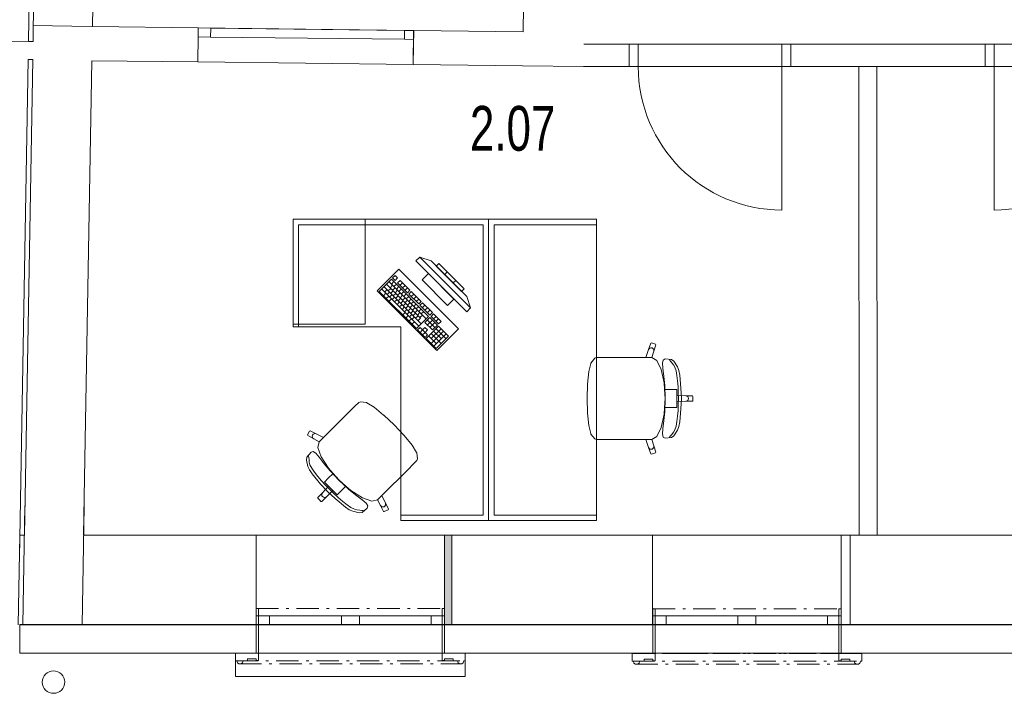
# Model space of a CAD drawing. Header units: millimetres. Extents: x 28262 to 240133, y -152087 to 56534.
# Tile 21 of 107: x 40966 to 46452, y -36103 to -32346. Entities that reach past the tile are written whole.
import ezdxf

# ---------------------------------------------------------------- set-up
doc = ezdxf.new("R2010")
doc.units = ezdxf.units.MM
doc.header["$MEASUREMENT"] = 0
doc.linetypes.add('Čerchovaná M', pattern=[225, 125, -42.5, 15, -42.5])
doc.linetypes.add('Čerchovaná S', pattern=[175, 75, -42.5, 15, -42.5])
for name, color, linetype, lineweight in [('--písmo', 7, 'Continuous', 25), ('2D prvky - obecné', 7, 'Continuous', 9), ('Konstrukce - nosné', 7, 'Continuous', 9), ('Nové_3D prvky fasada nove', 7, 'Continuous', 9), ('Nové_Interiér - nábytek', 9, 'Continuous', 9), ('Nové_Konstrukce - krov', 9, 'Continuous', 13), ('Nové_Konstrukce - nosné', 7, 'Continuous', 9), ('Nové_Otvory – Dveře', 7, 'Continuous', 9), ('Nové_Otvory – Okna', 7, 'Continuous', 9), ('Nové_Výplně – Řezové', 7, 'Continuous', 9), ('Otvory – Dveře', 7, 'Continuous', 9), ('Výplně – Řezové', 7, 'Continuous', 9)]:
    doc.layers.add(name, color=color, linetype=linetype, lineweight=lineweight)
doc.layers.add('NonPlottable_0', color=7, linetype='Continuous', lineweight=13, plot=False)
doc.styles.add('styl1', font='arial.ttf', dxfattribs={"width": 0.7, "height": 250})

msp = doc.modelspace()

# ---------------------------------------------------------------- hatches: boundary and pattern name
at = {"layer": 'Nové_Výplně – Řezové', "linetype": 'Continuous'}
for points in [[(43158, -32596.2), (43159, -32596.2), (43161.3, -32406.2), (43160.3, -32406.2)], [(43333.7, -35220.3), (43333.7, -35720.3), (43373.7, -35720.3), (43373.7, -35220.3)]]:
    msp.add_hatch(color=256, dxfattribs=at).paths.add_polyline_path(points)
at = {"layer": 'Výplně – Řezové', "linetype": 'Continuous'}
for points in [[(44103.9, -32605.5), (44107.4, -32607.5), (44107.4, -32605.5)], [(44106.3, -32607.5), (44107.4, -32607.5), (44106.3, -32606.9)]]:
    msp.add_hatch(color=256, dxfattribs=at).paths.add_polyline_path(points)

# ---------------------------------------------------------------- linework, layer by layer
at = {"layer": '2D prvky - obecné', "linetype": 'Continuous'}
for p, q in [((40995.2, -35057.9), (40983.5, -35720.5)), ((41325.2, -35059.9), (41313.5, -35720.5)), ((40967.2, -35220.2), (40958.4, -35720.6))]:
    msp.add_line(p, q, dxfattribs=at)
at = {"layer": 'Konstrukce - nosné', "linetype": 'Continuous'}
for p, q in [((43773.3, -32270.6), (43770.8, -32413.5)), ((41042, -32378.6), (41040.4, -32468.6)), ((41042, -32378.6), (41257, -32382.4)), ((41257, -32382.4), (41371.9, -32384.4)), ((41371.9, -32385), (41371.9, -32384.4)), ((41960.4, -32392), (41371.9, -32385)), ((41959.8, -32442), (41960.4, -32392)), ((43160.2, -32494.2), (43161.3, -32406.2)), ((43770.8, -32413.5), (43161.3, -32406.2)), ((40715.3, -32462.9), (41015.2, -32468.2)), ((41040.4, -32468.6), (41015.2, -32468.1)), ((41958.1, -32582), (41959.8, -32442)), ((43159, -32596.2), (43160.2, -32494.2)), ((40965, -35345.6), (41013.5, -32568.1)), ((41038.7, -32568.6), (40992.3, -35220.2)), ((41013.5, -32568.1), (41038.7, -32568.6)), ((41322.3, -35220.2), (41368.6, -32575)), ((41368.6, -32575), (41958.1, -32582)), ((43159, -32596.2), (43767.4, -32603.5)), ((44107.4, -32607.5), (43767.4, -32603.5)), ((40992.3, -35220.2), (40967.5, -35220.2)), ((42283.7, -35220.2), (41322.3, -35220.2)), ((43373.7, -35520.3), (43373.7, -35220.3)), ((44492.6, -35220.3), (43373.7, -35220.3)), ((44492.5, -35670.3), (44492.6, -35220.3)), ((45593.7, -35520.3), (45593.7, -35220.3)), ((47932.4, -35220.4), (45593.7, -35220.3)), ((43373.7, -35570.3), (43373.7, -35520.3)), ((45593.7, -35570.3), (45593.7, -35520.3)), ((43373.7, -35720.3), (43373.7, -35570.3)), ((45593.7, -35720.3), (45593.7, -35570.3)), ((44492.5, -35720.3), (44492.5, -35670.3)), ((40967.5, -35720.2), (42283.7, -35720.2)), ((43373.7, -35720.3), (44492.5, -35720.3)), ((45593.7, -35720.3), (47932.4, -35720.4))]:
    msp.add_line(p, q, dxfattribs=at)
at = {"layer": 'NonPlottable_0'}
for p, q in [((45262.5, -32482.5), (45262.5, -32607.5)), ((46345.7, -32482.5), (45262.5, -32482.5)), ((46345.7, -32607.5), (46345.7, -32482.5)), ((45262.5, -32607.5), (46345.7, -32607.5)), ((45741.9, -32607.5), (45641.9, -32607.5)), ((45641.9, -32607.5), (45643.3, -35220.6)), ((45743.3, -35220.5), (45741.9, -32607.5)), ((45643.3, -35220.6), (45743.3, -35220.5)), ((42296.2, -35629.2), (42283.5, -35629.2)), ((42283.5, -35629.2), (42283.5, -35878.5)), ((42296.2, -35919.4), (42296.2, -35629.2)), ((43333.5, -35629.2), (43320.7, -35629.2)), ((43320.7, -35629.2), (43320.7, -35919.4)), ((43333.5, -35878.5), (43333.5, -35629.2)), ((44506.1, -35631.3), (44493.3, -35631.3)), ((44493.3, -35631.3), (44493.3, -35880.6)), ((44506.1, -35921.5), (44506.1, -35631.3)), ((45543.3, -35631.3), (45530.6, -35631.3)), ((45530.6, -35631.3), (45530.6, -35921.5)), ((45543.3, -35880.6), (45543.3, -35631.3)), ((42283.5, -35718.5), (40967, -35718.4)), ((40967, -35718.4), (40967, -35878.4)), ((42283.5, -35878.5), (42283.5, -35718.5)), ((44493.1, -35718.5), (43333.5, -35718.5)), ((43333.5, -35718.5), (43333.5, -35878.5)), ((44493.1, -35878.5), (44493.1, -35718.5)), ((47931.9, -35718.6), (45543.1, -35718.6)), ((45543.1, -35718.6), (45543.1, -35878.6)), ((40967, -35878.4), (42283.5, -35878.5)), ((42169.2, -35878.5), (42169.2, -35921.6)), ((42283.5, -35878.5), (42169.2, -35878.5)), ((43447.7, -35878.5), (43333.5, -35878.5)), ((43333.5, -35878.5), (44493.1, -35878.5)), ((43447.7, -35921.6), (43447.7, -35878.5)), ((45543.1, -35878.6), (47931.9, -35878.6)), ((42169.2, -35921.6), (42175.7, -35921.6)), ((42175.7, -35921.6), (42179.1, -35931.8)), ((42179.1, -35931.8), (42187.8, -35938.2)), ((42198.6, -35938.2), (42207.3, -35931.8)), ((42207.3, -35931.8), (42210.7, -35921.6)), ((42210.7, -35921.6), (42235.6, -35921.6)), ((42235.6, -35921.6), (42235.6, -35910.2)), ((42235.6, -35910.2), (42283.5, -35910.2)), ((42283.5, -35910.2), (42283.5, -35919.4)), ((42283.5, -35919.4), (42296.2, -35919.4)), ((43320.7, -35919.4), (43333.5, -35919.4)), ((43333.5, -35919.4), (43333.5, -35910.2)), ((43333.5, -35910.2), (43381.3, -35910.2)), ((43381.3, -35910.2), (43381.3, -35921.6)), ((43381.3, -35921.6), (43406.3, -35921.6)), ((43406.3, -35921.6), (43409.6, -35931.8)), ((43409.6, -35931.8), (43418.3, -35938.2)), ((43429.1, -35938.2), (43437.9, -35931.8)), ((43437.9, -35931.8), (43441.2, -35921.6)), ((43441.2, -35921.6), (43447.7, -35921.6)), ((44379.1, -35880.6), (44379.1, -35923.7)), ((44493.3, -35880.6), (44379.1, -35880.6)), ((44379.1, -35923.7), (44385.6, -35923.7)), ((44385.6, -35923.7), (44388.9, -35933.9)), ((44388.9, -35933.9), (44397.7, -35940.3)), ((44408.5, -35940.3), (44417.2, -35933.9)), ((44417.2, -35933.9), (44420.5, -35923.7)), ((44420.5, -35923.7), (44445.5, -35923.7)), ((44445.5, -35923.7), (44445.5, -35912.3)), ((44445.5, -35912.3), (44493.3, -35912.3)), ((44493.3, -35912.3), (44493.3, -35921.5)), ((44493.3, -35921.5), (44506.1, -35921.5)), ((45530.6, -35921.5), (45543.3, -35921.5)), ((45657.6, -35880.6), (45543.3, -35880.6)), ((45543.3, -35921.5), (45543.3, -35912.3)), ((45543.3, -35912.3), (45591.2, -35912.3)), ((45591.2, -35912.3), (45591.2, -35923.7)), ((45591.2, -35923.7), (45616.1, -35923.7)), ((45616.1, -35923.7), (45619.5, -35933.9)), ((45619.5, -35933.9), (45628.2, -35940.3)), ((45639, -35940.3), (45647.7, -35933.9)), ((45647.7, -35933.9), (45651.1, -35923.7)), ((45651.1, -35923.7), (45657.6, -35923.7)), ((45657.6, -35923.7), (45657.6, -35880.6)), ((42187.8, -35938.2), (42198.6, -35938.2)), ((43418.3, -35938.2), (43429.1, -35938.2)), ((44397.7, -35940.3), (44408.5, -35940.3)), ((45628.2, -35940.3), (45639, -35940.3))]:
    msp.add_line(p, q, dxfattribs=at)
at = {"layer": 'Nové_3D prvky fasada nove', "linetype": 'Continuous'}
for p, q in [((42283.5, -35629.2), (42283.5, -35878.5)), ((42296.2, -35629.2), (42283.5, -35629.2)), ((42296.2, -35629.2), (42296.2, -35919.4)), ((43333.5, -35629.2), (43320.7, -35629.2)), ((43320.7, -35629.2), (43320.7, -35919.4)), ((43333.5, -35629.2), (43333.5, -35878.5)), ((44493.3, -35631.3), (44493.3, -35880.6)), ((44506.1, -35631.3), (44493.3, -35631.3)), ((44506.1, -35631.3), (44506.1, -35921.5)), ((45543.3, -35631.3), (45530.6, -35631.3)), ((45530.6, -35631.3), (45530.6, -35921.5)), ((45543.3, -35631.3), (45543.3, -35880.6)), ((42168.2, -35878), (43447.7, -35878.3)), ((42168.2, -36008.8), (42168.2, -35878)), ((42169.2, -35878.5), (42169.2, -35921.6)), ((42283.5, -35878.5), (42169.2, -35878.5)), ((43447.7, -35878.5), (43333.5, -35878.5)), ((43447.7, -36009.2), (43447.7, -35878.3)), ((43447.7, -35878.5), (43447.7, -35921.6)), ((42175.7, -35921.6), (42169.2, -35921.6)), ((42175.7, -35921.6), (42179.1, -35931.8)), ((42179.1, -35931.8), (42187.8, -35938.2)), ((42207.3, -35931.8), (42198.6, -35938.2)), ((42210.7, -35921.6), (42207.3, -35931.8)), ((42235.6, -35921.6), (42210.7, -35921.6)), ((42235.6, -35910.2), (42235.6, -35921.6)), ((42283.5, -35910.2), (42235.6, -35910.2)), ((42283.5, -35910.2), (42283.5, -35919.4)), ((42296.2, -35919.4), (42283.5, -35919.4)), ((43333.5, -35919.4), (43320.7, -35919.4)), ((43333.5, -35910.2), (43333.5, -35919.4)), ((43381.3, -35910.2), (43333.5, -35910.2)), ((43381.3, -35910.2), (43381.3, -35921.6)), ((43406.3, -35921.6), (43381.3, -35921.6)), ((43406.3, -35921.6), (43409.6, -35931.8)), ((43409.6, -35931.8), (43418.3, -35938.2)), ((43437.9, -35931.8), (43429.1, -35938.2)), ((43441.2, -35921.6), (43437.9, -35931.8)), ((43447.7, -35921.6), (43441.2, -35921.6)), ((44379.1, -35880.6), (44379.1, -35923.7)), ((44493.3, -35880.6), (44379.1, -35880.6)), ((44385.6, -35923.7), (44379.1, -35923.7)), ((44385.6, -35923.7), (44388.9, -35933.9)), ((44388.9, -35933.9), (44397.7, -35940.3)), ((44417.2, -35933.9), (44408.5, -35940.3)), ((44420.5, -35923.7), (44417.2, -35933.9)), ((44445.5, -35923.7), (44420.5, -35923.7)), ((44445.5, -35912.3), (44445.5, -35923.7)), ((44493.3, -35912.3), (44445.5, -35912.3)), ((44493.3, -35912.3), (44493.3, -35921.5)), ((44506.1, -35921.5), (44493.3, -35921.5)), ((45543.3, -35921.5), (45530.6, -35921.5)), ((45657.6, -35880.6), (45543.3, -35880.6)), ((45543.3, -35912.3), (45543.3, -35921.5)), ((45591.2, -35912.3), (45543.3, -35912.3)), ((45591.2, -35912.3), (45591.2, -35923.7)), ((45616.1, -35923.7), (45591.2, -35923.7)), ((45616.1, -35923.7), (45619.5, -35933.9)), ((45619.5, -35933.9), (45628.2, -35940.3)), ((45647.7, -35933.9), (45639, -35940.3)), ((45651.1, -35923.7), (45647.7, -35933.9)), ((45657.6, -35923.7), (45651.1, -35923.7)), ((45657.6, -35880.6), (45657.6, -35923.7)), ((42198.6, -35938.2), (42187.8, -35938.2)), ((43429.1, -35938.2), (43418.3, -35938.2)), ((44408.5, -35940.3), (44397.7, -35940.3)), ((45639, -35940.3), (45628.2, -35940.3)), ((42168.2, -36008.8), (43447.7, -36009.2))]:
    msp.add_line(p, q, dxfattribs=at)
at = {"layer": 'Nové_3D prvky fasada nove', "linetype": 'Čerchovaná M'}
for p, q in [((42283.5, -35629.2), (42283.5, -35878.5)), ((42296.2, -35629.2), (42283.5, -35629.2)), ((42283.5, -35629.2), (42283.5, -35878.5)), ((42283.5, -35629.2), (43333.5, -35629.2)), ((42296.2, -35919.4), (42296.2, -35629.2)), ((43320.7, -35919.4), (43320.7, -35629.2)), ((43320.7, -35629.2), (43333.5, -35629.2)), ((43333.5, -35629.2), (43333.5, -35878.5)), ((43333.5, -35629.2), (43333.5, -35878.5)), ((44493.3, -35631.3), (44493.3, -35880.6)), ((44506.1, -35631.3), (44493.3, -35631.3)), ((44493.3, -35631.3), (44493.3, -35880.6)), ((44493.3, -35631.3), (45543.3, -35631.3)), ((44506.1, -35921.5), (44506.1, -35631.3)), ((45530.6, -35921.5), (45530.6, -35631.3)), ((45530.6, -35631.3), (45543.3, -35631.3)), ((45543.3, -35631.3), (45543.3, -35880.6)), ((45543.3, -35631.3), (45543.3, -35880.6)), ((42169.2, -35878.5), (42169.2, -35921.6)), ((42283.5, -35878.5), (42169.2, -35878.5)), ((42169.2, -35878.5), (42169.2, -35921.6)), ((42169.2, -35878.5), (43447.7, -35878.5)), ((43333.5, -35878.5), (43447.7, -35878.5)), ((43447.7, -35878.5), (43447.7, -35921.6)), ((43447.7, -35878.5), (43447.7, -35921.6)), ((42169.2, -35921.6), (42175.7, -35921.6)), ((42169.2, -35921.6), (43447.7, -35921.6)), ((42175.7, -35921.6), (42179.1, -35931.8)), ((42175.7, -35921.6), (42179.1, -35931.8)), ((42179.1, -35931.8), (42187.8, -35938.2)), ((42179.1, -35931.8), (42187.8, -35938.2)), ((42198.6, -35938.2), (42207.3, -35931.8)), ((42207.3, -35931.8), (42210.7, -35921.6)), ((42210.7, -35921.6), (42235.6, -35921.6)), ((42235.6, -35921.6), (42235.6, -35910.2)), ((42235.6, -35910.2), (42283.5, -35910.2)), ((42283.5, -35910.2), (42283.5, -35919.4)), ((42283.5, -35919.4), (42296.2, -35919.4)), ((43333.5, -35919.4), (43320.7, -35919.4)), ((43333.5, -35910.2), (43333.5, -35919.4)), ((43381.3, -35910.2), (43333.5, -35910.2)), ((43381.3, -35921.6), (43381.3, -35910.2)), ((43406.3, -35921.6), (43381.3, -35921.6)), ((43409.6, -35931.8), (43406.3, -35921.6)), ((43418.3, -35938.2), (43409.6, -35931.8)), ((43437.9, -35931.8), (43429.1, -35938.2)), ((43437.9, -35931.8), (43429.1, -35938.2)), ((43441.2, -35921.6), (43437.9, -35931.8)), ((43441.2, -35921.6), (43437.9, -35931.8)), ((43447.7, -35921.6), (43441.2, -35921.6)), ((44379.1, -35880.6), (44379.1, -35923.7)), ((44493.3, -35880.6), (44379.1, -35880.6)), ((44379.1, -35880.6), (44379.1, -35923.7)), ((44379.1, -35880.6), (45657.6, -35880.6)), ((44379.1, -35923.7), (44385.6, -35923.7)), ((44379.1, -35923.7), (45657.6, -35923.7)), ((44385.6, -35923.7), (44388.9, -35933.9)), ((44385.6, -35923.7), (44388.9, -35933.9)), ((44388.9, -35933.9), (44397.7, -35940.3)), ((44388.9, -35933.9), (44397.7, -35940.3)), ((44408.5, -35940.3), (44417.2, -35933.9)), ((44417.2, -35933.9), (44420.5, -35923.7)), ((44420.5, -35923.7), (44445.5, -35923.7)), ((44445.5, -35923.7), (44445.5, -35912.3)), ((44445.5, -35912.3), (44493.3, -35912.3)), ((44493.3, -35912.3), (44493.3, -35921.5)), ((44493.3, -35921.5), (44506.1, -35921.5)), ((45543.3, -35921.5), (45530.6, -35921.5)), ((45543.3, -35880.6), (45657.6, -35880.6)), ((45543.3, -35912.3), (45543.3, -35921.5)), ((45591.2, -35912.3), (45543.3, -35912.3)), ((45591.2, -35923.7), (45591.2, -35912.3)), ((45616.1, -35923.7), (45591.2, -35923.7)), ((45619.5, -35933.9), (45616.1, -35923.7)), ((45628.2, -35940.3), (45619.5, -35933.9)), ((45647.7, -35933.9), (45639, -35940.3)), ((45647.7, -35933.9), (45639, -35940.3)), ((45651.1, -35923.7), (45647.7, -35933.9)), ((45651.1, -35923.7), (45647.7, -35933.9)), ((45657.6, -35923.7), (45651.1, -35923.7)), ((45657.6, -35880.6), (45657.6, -35923.7)), ((45657.6, -35880.6), (45657.6, -35923.7)), ((42187.8, -35938.2), (42198.6, -35938.2)), ((42187.8, -35938.2), (43429.1, -35938.2)), ((43429.1, -35938.2), (43418.3, -35938.2)), ((44397.7, -35940.3), (44408.5, -35940.3)), ((44397.7, -35940.3), (45639, -35940.3)), ((45639, -35940.3), (45628.2, -35940.3))]:
    msp.add_line(p, q, dxfattribs=at)
at = {"layer": 'Nové_3D prvky fasada nove', "linetype": 'Čerchovaná S'}
for p, q in [((42168.2, -35878.1), (43447.7, -35878.5)), ((44378.1, -35880.2), (45657.6, -35880.6))]:
    msp.add_line(p, q, dxfattribs=at)
at = {"layer": 'Nové_Interiér - nábytek', "linetype": 'Continuous'}
for p, q in [((43579.1, -33459.3), (42490.1, -33459.3)), ((42490.1, -33459.3), (42490.1, -34059.3)), ((42520.1, -33459.3), (42490.1, -33459.3)), ((42490.1, -33459.3), (42490.1, -33489.3)), ((43549.1, -33459.3), (42520.1, -33459.3)), ((42890.1, -34044.3), (42890.1, -33459.3)), ((43579.1, -33459.3), (43549.1, -33459.3)), ((43579.1, -35139.2), (43579.1, -33459.3)), ((43579.1, -33489.3), (43579.1, -33459.3)), ((43579.1, -33459.3), (43579.1, -35139.2)), ((44179.1, -33459.3), (43579.1, -33459.3)), ((43579.1, -33459.3), (43579.1, -33489.3)), ((43609.1, -33459.3), (43579.1, -33459.3)), ((44179.1, -33459.3), (43609.1, -33459.3)), ((44179.1, -35139.2), (44179.1, -33459.3)), ((44179.1, -33489.3), (44179.1, -33459.3)), ((42490.1, -33489.3), (42490.1, -34059.3)), ((42520.1, -33489.3), (43549.1, -33489.3)), ((42520.1, -34059.3), (42520.1, -33489.3)), ((43549.1, -33489.3), (43549.1, -35109.2)), ((43579.1, -35109.2), (43579.1, -33489.3)), ((43579.1, -33489.3), (43579.1, -35109.2)), ((43609.1, -35109.2), (43609.1, -33489.3)), ((43609.1, -33489.3), (44179.1, -33489.3)), ((43195, -33670.4), (43173.8, -33691.6)), ((43477.8, -33953.2), (43195, -33670.4)), ((43195, -33670.4), (43258.6, -33691.6)), ((43078.3, -33737.6), (42958.1, -33857.8)), ((43410.7, -34069.9), (43078.3, -33737.6)), ((43173.8, -33691.6), (43456.6, -33974.5)), ((43258.6, -33691.6), (43456.6, -33889.6)), ((43301.1, -33705.8), (43286.9, -33719.9)), ((43286.9, -33719.9), (43428.3, -33861.3)), ((43442.5, -33847.2), (43301.1, -33705.8)), ((43037, -33792.7), (42968.5, -33861.3)), ((43244.7, -34000.4), (43037, -33792.7)), ((43057.6, -33772.1), (43043.9, -33785.9)), ((43043.9, -33785.9), (43057.7, -33799.7)), ((43071.5, -33786), (43057.6, -33772.1)), ((43057.7, -33799.7), (43071.5, -33786)), ((43244.5, -33762.3), (43209.1, -33797.7)), ((43385.9, -33903.7), (43244.5, -33762.3)), ((43334.1, -33767), (43348.2, -33752.9)), ((42982.2, -33847.6), (43189.9, -34055.3)), ((42995.9, -33833.9), (43203.6, -34041.6)), ((43009.6, -33820.1), (43200, -34010.5)), ((43020.1, -33858.1), (43033.8, -33844.4)), ((43023.3, -33806.4), (43231, -34014.1)), ((43030.4, -33840.9), (43044.1, -33827.2)), ((43037.2, -33820.3), (43050.9, -33806.6)), ((43044.2, -33854.8), (43057.9, -33841)), ((43051, -33834.1), (43064.7, -33820.4)), ((43064.9, -33848), (43078.6, -33834.3)), ((43085.3, -33799.8), (43071.6, -33813.5)), ((43071.6, -33813.5), (43127, -33868.9)), ((43078.7, -33861.8), (43092.4, -33848.1)), ((43140.7, -33855.2), (43085.3, -33799.8)), ((43085.4, -33827.4), (43099.1, -33813.7)), ((43099.3, -33841.2), (43113, -33827.5)), ((43113.1, -33855.1), (43126.8, -33841.4)), ((43209.1, -33797.7), (43350.6, -33939.1)), ((43381.2, -33814.2), (43395.3, -33800)), ((43428.3, -33861.3), (43442.5, -33847.2)), ((42958.1, -33857.8), (43290.5, -34190.1)), ((42968.5, -33861.3), (43176.2, -34069)), ((42992.7, -33885.5), (43006.4, -33871.8)), ((42999.5, -33864.9), (43013.2, -33851.2)), ((43008.3, -33901.1), (43022, -33887.4)), ((43013.3, -33878.7), (43027.1, -33865)), ((43023.9, -33916.7), (43037.6, -33903)), ((43027.2, -33892.6), (43040.9, -33878.9)), ((43034, -33871.9), (43047.7, -33858.2)), ((43041, -33906.4), (43054.7, -33892.7)), ((43047.8, -33885.8), (43061.5, -33872.1)), ((43058.1, -33868.6), (43071.8, -33854.9)), ((43061.7, -33899.6), (43075.4, -33885.9)), ((43071.9, -33882.5), (43085.6, -33868.7)), ((43075.5, -33913.5), (43089.2, -33899.8)), ((43085.8, -33896.3), (43099.5, -33882.6)), ((43092.6, -33875.7), (43106.3, -33861.9)), ((43099.6, -33910.1), (43113.3, -33896.4)), ((43106.4, -33889.5), (43120.1, -33875.8)), ((43120.3, -33903.4), (43134, -33889.6)), ((43127, -33868.9), (43140.7, -33855.2)), ((43147.6, -33862.2), (43133.9, -33875.9)), ((43133.9, -33875.9), (43189.3, -33931.3)), ((43134.1, -33917.2), (43147.8, -33903.5)), ((43203, -33917.5), (43147.6, -33862.2)), ((43147.7, -33889.7), (43161.5, -33876)), ((43161.6, -33903.6), (43175.3, -33889.8)), ((43175.4, -33917.4), (43189.2, -33903.7)), ((43350.6, -33939.1), (43385.9, -33903.7)), ((43477.8, -33953.2), (43456.6, -33889.6)), ((43054.9, -33920.3), (43068.6, -33906.6)), ((43068.7, -33934.1), (43082.4, -33920.4)), ((43082.6, -33948), (43096.3, -33934.2)), ((43089.4, -33927.3), (43103.1, -33913.6)), ((43096.4, -33961.8), (43110.1, -33948.1)), ((43103.2, -33941.2), (43116.9, -33927.5)), ((43113.5, -33924), (43127.2, -33910.3)), ((43117.1, -33955), (43130.8, -33941.3)), ((43127.3, -33937.8), (43141, -33924.1)), ((43130.9, -33968.9), (43144.6, -33955.2)), ((43141.2, -33951.7), (43154.9, -33938)), ((43147.9, -33931.1), (43161.7, -33917.3)), ((43155, -33965.5), (43168.7, -33951.8)), ((43161.8, -33944.9), (43175.5, -33931.2)), ((43175.6, -33958.7), (43189.4, -33945)), ((43189.3, -33931.3), (43203, -33917.5)), ((43189.5, -33972.6), (43203.2, -33958.9)), ((43209.9, -33924.5), (43196.2, -33938.2)), ((43196.2, -33938.2), (43251.6, -33993.6)), ((43265.3, -33979.9), (43209.9, -33924.5)), ((43210.1, -33952), (43223.8, -33938.3)), ((43223.9, -33965.9), (43237.6, -33952.2)), ((43456.6, -33974.5), (43477.8, -33953.2)), ((43100, -33992.8), (43113.7, -33979.1)), ((43110.3, -33975.7), (43124, -33961.9)), ((43117.3, -34010.1), (43131, -33996.4)), ((43124.1, -33989.5), (43137.8, -33975.8)), ((43134.6, -34027.4), (43148.4, -34013.7)), ((43138, -34003.4), (43151.7, -33989.6)), ((43144.8, -33982.7), (43158.5, -33969)), ((43151.8, -34017.2), (43165.5, -34003.5)), ((43158.6, -33996.6), (43172.3, -33982.8)), ((43168.9, -33979.4), (43182.6, -33965.7)), ((43172.4, -34010.4), (43186.2, -33996.7)), ((43176.2, -34069), (43244.7, -34000.4)), ((43182.7, -33993.2), (43196.4, -33979.5)), ((43186.3, -34024.3), (43200, -34010.5)), ((43196.5, -34007.1), (43210.3, -33993.4)), ((43203.3, -33986.4), (43217.1, -33972.7)), ((43251.7, -34007.3), (43224.2, -34034.8)), ((43237.8, -33979.7), (43251.5, -33966)), ((43251.6, -33993.6), (43265.3, -33979.9)), ((43293.2, -34048.9), (43251.7, -34007.3)), ((43272.2, -33986.8), (43258.5, -34000.5)), ((43258.5, -34000.5), (43300.1, -34042)), ((43313.8, -34028.3), (43272.2, -33986.8)), ((43272.4, -34014.3), (43286.1, -34000.6)), ((43286.2, -34028.2), (43299.9, -34014.5)), ((42490.1, -34044.3), (42890.1, -34044.3)), ((42490.1, -34059.3), (43088.9, -34059.3)), ((42490.1, -34059.3), (42520.1, -34059.3)), ((43088.9, -34059.3), (43088.9, -35139.2)), ((43151.9, -34044.8), (43165.7, -34031)), ((43196.8, -34062.2), (43183.1, -34075.9)), ((43210.7, -34076), (43196.8, -34062.2)), ((43224.4, -34062.3), (43210.7, -34076)), ((43224.2, -34034.8), (43265.8, -34076.3)), ((43238.2, -34076.2), (43224.4, -34062.3)), ((43300.1, -34055.8), (43231.6, -34124.4)), ((43238, -34021.1), (43279.5, -34062.6)), ((43238.1, -34048.6), (43265.5, -34021.2)), ((43251.9, -34062.5), (43279.4, -34035)), ((43259.1, -34124.5), (43314, -34069.7)), ((43265.8, -34076.3), (43293.2, -34048.9)), ((43286.4, -34069.5), (43341.8, -34124.9)), ((43290.5, -34190.1), (43410.7, -34069.9)), ((43300.1, -34042), (43313.8, -34028.3)), ((43355.5, -34111.2), (43300.1, -34055.8)), ((43183.1, -34075.9), (43224.6, -34117.5)), ((43197, -34089.8), (43210.7, -34076)), ((43210.7, -34076), (43224.5, -34089.9)), ((43210.8, -34103.6), (43224.5, -34089.9)), ((43224.5, -34089.9), (43238.2, -34076.2)), ((43238.4, -34103.7), (43224.5, -34089.9)), ((43224.6, -34117.5), (43238.4, -34103.7)), ((43231.6, -34124.4), (43287, -34179.8)), ((43245.3, -34110.7), (43286.8, -34152.2)), ((43259, -34097), (43314.4, -34152.3)), ((43259.3, -34152.1), (43327.8, -34083.5)), ((43272.7, -34083.2), (43314.3, -34124.8)), ((43273.1, -34165.9), (43341.7, -34097.4)), ((43287, -34179.8), (43355.5, -34111.2)), ((44470.5, -34186.1), (44481.9, -34150.7)), ((44473.3, -34181), (44477.9, -34177.3)), ((44477.9, -34177.3), (44483.5, -34175.7)), ((44481.9, -34150.7), (44485.6, -34148.8)), ((44483.5, -34175.7), (44489.3, -34176.4)), ((44485.6, -34148.8), (44508.4, -34156.2)), ((44489.3, -34176.4), (44494.4, -34179.3)), ((44494.4, -34179.3), (44498, -34183.9)), ((44510.3, -34160), (44498.9, -34195.5)), ((44508.4, -34156.2), (44510.3, -34160)), ((44148.8, -34260.9), (44170, -34234)), ((44170, -34234), (44178.6, -34229.5)), ((44178.6, -34229.5), (44209.6, -34229.5)), ((44209.6, -34229.5), (44245.7, -34229.5)), ((44245.7, -34229.5), (44454.8, -34229.5)), ((44454.8, -34229.5), (44470.5, -34186.1)), ((44489.1, -34229.5), (44454.8, -34229.5)), ((44470.5, -34186.1), (44473.3, -34181)), ((44489.1, -34229.5), (44489.2, -34229.6)), ((44498.9, -34195.5), (44489.2, -34229.6)), ((44489.2, -34229.6), (44517.1, -34247)), ((44498, -34183.9), (44499.6, -34189.6)), ((44499.6, -34189.6), (44498.9, -34195.5)), ((44137.2, -34308.9), (44147.9, -34263)), ((44147.9, -34263), (44148.8, -34260.9)), ((44517.1, -34247), (44540.9, -34296.7)), ((44547.6, -34261.3), (44550.7, -34244.1)), ((44550.2, -34290.2), (44547.6, -34261.3)), ((44550.7, -34244.1), (44562.2, -34237.4)), ((44562.2, -34237.4), (44598.3, -34240.7)), ((44587.7, -34243.8), (44585.1, -34240)), ((44592.9, -34250), (44587.7, -34243.8)), ((44599, -34259.1), (44592.9, -34250)), ((44598.3, -34240.7), (44611.5, -34251.2)), ((44609.1, -34270.8), (44599, -34259.1)), ((44616.8, -34284), (44609.1, -34270.8)), ((44611.5, -34251.2), (44631.5, -34282.2)), ((44623.1, -34304.3), (44616.8, -34284)), ((44631.5, -34282.2), (44638.8, -34302.2)), ((44130.1, -34377.7), (44137.2, -34308.9)), ((44540.9, -34296.7), (44556.8, -34371)), ((44556, -34335.5), (44550.2, -34290.2)), ((44560.7, -34386.5), (44556, -34335.5)), ((44628, -34330.3), (44623.1, -34304.3)), ((44631.7, -34360.2), (44628, -34330.3)), ((44638.8, -34302.2), (44643.6, -34328.1)), ((44643.6, -34328.1), (44650.6, -34401.3)), ((44127.5, -34458.8), (44130, -34378.7)), ((44130, -34378.7), (44130.1, -34377.7)), ((44556.8, -34371), (44559.2, -34408.5)), ((44563, -34458.8), (44560.7, -34386.5)), ((44634.2, -34392.7), (44631.7, -34360.2)), ((44635.7, -34426.1), (44634.2, -34392.7)), ((44559.2, -34408.5), (44562.4, -34458.8)), ((44559.2, -34408.5), (44597.9, -34408.5)), ((44597.9, -34408.5), (44627.8, -34408.5)), ((44627.8, -34408.5), (44627.8, -34441.9)), ((44627.8, -34441.9), (44627.8, -34458.8)), ((44627.8, -34441.9), (44677.6, -34443.7)), ((44636.2, -34458.8), (44635.7, -34426.1)), ((44650.6, -34401.3), (44652.8, -34458.8)), ((44677.6, -34443.7), (44683.4, -34444.8)), ((44677.6, -34443.7), (44714.5, -34443.7)), ((44683.4, -34444.8), (44688.2, -34448.1)), ((44688.2, -34448.1), (44691.5, -34453)), ((44691.5, -34453), (44692.6, -34458.8)), ((44714.5, -34443.7), (44717.5, -34446.7)), ((44717.5, -34446.7), (44717.5, -34458.8)), ((42832.9, -34502.2), (42807.4, -34527.7)), ((42854.9, -34480.3), (42832.9, -34502.2)), ((42864.2, -34477.4), (42854.9, -34480.3)), ((42898.1, -34481.4), (42864.2, -34477.4)), ((42900.2, -34482.3), (42898.1, -34481.4)), ((42940.3, -34507.2), (42900.2, -34482.3)), ((42993.9, -34550.8), (42940.3, -34507.2)), ((44127.5, -34458.8), (44130, -34538.8)), ((44559.2, -34509.1), (44562.4, -34458.8)), ((44563, -34458.8), (44560.7, -34531.1)), ((44627.8, -34475.7), (44627.8, -34458.8)), ((44627.8, -34475.7), (44677.6, -34473.9)), ((44627.8, -34509.1), (44627.8, -34475.7)), ((44635.7, -34491.5), (44634.2, -34524.9)), ((44636.2, -34458.8), (44635.7, -34491.5)), ((44650.6, -34516.3), (44652.8, -34458.8)), ((44677.6, -34473.9), (44683.4, -34472.7)), ((44677.6, -34473.9), (44714.5, -34473.9)), ((44683.4, -34472.7), (44688.2, -34469.5)), ((44688.2, -34469.5), (44691.5, -34464.6)), ((44691.5, -34464.6), (44692.6, -34458.8)), ((44714.5, -34473.9), (44717.5, -34470.9)), ((44717.5, -34470.9), (44717.5, -34458.8)), ((42807.4, -34527.7), (42659.6, -34675.6)), ((42994.8, -34551.4), (42993.9, -34550.8)), ((43053.1, -34606.3), (42994.8, -34551.4)), ((44130, -34538.8), (44130.1, -34539.9)), ((44130.1, -34539.9), (44137.2, -34608.6)), ((44540.9, -34620.9), (44556.8, -34546.5)), ((44560.7, -34531.1), (44556, -34582)), ((44556.8, -34546.5), (44559.2, -34509.1)), ((44559.2, -34509.1), (44597.9, -34509.1)), ((44597.9, -34509.1), (44627.8, -34509.1)), ((44631.7, -34557.3), (44628, -34587.3)), ((44634.2, -34524.9), (44631.7, -34557.3)), ((44643.6, -34589.5), (44650.6, -34516.3)), ((43053.1, -34606.3), (43107.9, -34664.6)), ((44137.2, -34608.6), (44147.9, -34654.6)), ((44556, -34582), (44550.2, -34627.3)), ((44623.1, -34613.2), (44616.8, -34633.6)), ((44628, -34587.3), (44623.1, -34613.2)), ((44631.5, -34635.3), (44638.8, -34615.4)), ((44638.8, -34615.4), (44643.6, -34589.5)), ((42580.7, -34640.3), (42569.9, -34661.7)), ((42569.9, -34661.7), (42571.2, -34665.7)), ((42571.2, -34665.7), (42604.3, -34682.7)), ((42584.7, -34639), (42580.7, -34640.3)), ((42617.8, -34656), (42584.7, -34639)), ((42597.6, -34662.5), (42596.1, -34668.1)), ((42596.1, -34668.1), (42596.8, -34673.9)), ((42601.2, -34657.9), (42597.6, -34662.5)), ((42606.3, -34655.1), (42601.2, -34657.9)), ((42612.2, -34654.4), (42606.3, -34655.1)), ((42617.8, -34656), (42612.2, -34654.4)), ((42659.6, -34675.6), (42617.8, -34656)), ((43107.9, -34664.6), (43108.6, -34665.5)), ((43108.6, -34665.5), (43152.2, -34719.1)), ((44147.9, -34654.6), (44148.8, -34656.7)), ((44148.8, -34656.7), (44170, -34683.5)), ((44489.2, -34687.9), (44517.1, -34670.6)), ((44517.1, -34670.6), (44540.9, -34620.9)), ((44550.2, -34627.3), (44547.6, -34656.2)), ((44547.6, -34656.2), (44550.7, -34673.5)), ((44550.7, -34673.5), (44562.2, -34680.2)), ((44592.9, -34667.5), (44587.7, -34673.8)), ((44599, -34658.5), (44592.9, -34667.5)), ((44598.3, -34676.9), (44611.5, -34666.3)), ((44609.1, -34646.8), (44599, -34658.5)), ((44616.8, -34633.6), (44609.1, -34646.8)), ((44611.5, -34666.3), (44631.5, -34635.3)), ((42596.8, -34673.9), (42599.7, -34679.1)), ((42599.7, -34679.1), (42604.3, -34682.7)), ((42604.3, -34682.7), (42635.3, -34700)), ((42635.3, -34700), (42627.8, -34732)), ((42635.3, -34699.8), (42659.6, -34675.6)), ((42635.3, -34699.8), (42635.3, -34700)), ((43152.2, -34719.1), (43177.1, -34759.2)), ((44170, -34683.5), (44178.6, -34688)), ((44178.6, -34688), (44209.6, -34688)), ((44209.6, -34688), (44245.7, -34688)), ((44245.7, -34688), (44454.8, -34688)), ((44489.1, -34688), (44454.8, -34688)), ((44454.8, -34688), (44470.5, -34731.4)), ((44489.1, -34688), (44489.2, -34687.9)), ((44498.9, -34722.1), (44489.2, -34687.9)), ((44498, -34733.6), (44499.6, -34727.9)), ((44499.6, -34727.9), (44498.9, -34722.1)), ((44510.3, -34757.5), (44498.9, -34722.1)), ((44562.2, -34680.2), (44598.3, -34676.9)), ((44587.7, -34673.8), (44585.1, -34677.5)), ((42589.2, -34757.1), (42566, -34785)), ((42575.6, -34779.7), (42574.8, -34775.2)), ((42576.4, -34787.7), (42575.6, -34779.7)), ((42602.1, -34753.7), (42589.2, -34757.1)), ((42616.4, -34763.7), (42602.1, -34753.7)), ((42635.1, -34786), (42616.4, -34763.7)), ((42627.8, -34732), (42646.2, -34783.9)), ((43177.1, -34759.2), (43178, -34761.3)), ((43178, -34761.3), (43182, -34795.2)), ((44470.5, -34731.4), (44473.3, -34736.6)), ((44470.5, -34731.4), (44481.9, -34766.8)), ((44473.3, -34736.6), (44477.9, -34740.2)), ((44477.9, -34740.2), (44483.5, -34741.8)), ((44481.9, -34766.8), (44485.6, -34768.8)), ((44483.5, -34741.8), (44489.3, -34741.1)), ((44485.6, -34768.8), (44508.4, -34761.3)), ((44489.3, -34741.1), (44494.4, -34738.2)), ((44494.4, -34738.2), (44498, -34733.6)), ((44508.4, -34761.3), (44510.3, -34757.5)), ((42566, -34785), (42564.1, -34801.7)), ((42564.1, -34801.7), (42571.9, -34837.9)), ((42571.9, -34837.9), (42580.9, -34857.1)), ((42578.5, -34798.5), (42576.4, -34787.7)), ((42579.6, -34813.9), (42578.5, -34798.5)), ((42583.5, -34828.6), (42579.6, -34813.9)), ((42593.5, -34847.5), (42583.5, -34828.6)), ((42663, -34822.2), (42635.1, -34786)), ((42646.2, -34783.9), (42687.5, -34847.8)), ((42695.7, -34861.5), (42663, -34822.2)), ((43157.2, -34826.5), (43131.7, -34852)), ((43179.1, -34804.5), (43157.2, -34826.5)), ((43182, -34795.2), (43179.1, -34804.5)), ((42580.9, -34857.1), (42595.8, -34878.8)), ((42608.3, -34869.3), (42593.5, -34847.5)), ((42595.8, -34878.8), (42642.6, -34935.5)), ((42626.9, -34893.1), (42608.3, -34869.3)), ((42712.3, -34875.9), (42684.9, -34903.3)), ((42687.5, -34847.8), (42712.3, -34875.9)), ((42745.2, -34914.2), (42695.7, -34861.5)), ((42712.3, -34875.9), (42745.6, -34913.8)), ((43131.7, -34852), (42983.8, -34999.8)), ((42648.1, -34917.9), (42626.9, -34893.1)), ((42642.6, -34935.5), (42681.7, -34977.7)), ((42670.6, -34942.5), (42648.1, -34917.9)), ((42684.9, -34903.3), (42663.8, -34924.4)), ((42663.8, -34924.4), (42687.4, -34948.1)), ((42693.4, -34966), (42670.6, -34942.5)), ((42745.2, -34914.2), (42797.9, -34963.7)), ((42783.5, -34947.1), (42745.6, -34913.8)), ((42783.5, -34947.1), (42756.1, -34974.4)), ((42811.6, -34971.9), (42783.5, -34947.1)), ((42653.4, -34984.6), (42627.4, -35010.7)), ((42650.2, -34989.5), (42649.1, -34995.2)), ((42649.1, -34995.2), (42650.3, -35001)), ((42653.4, -34984.6), (42650.2, -34989.5)), ((42650.3, -35001), (42653.5, -35005.9)), ((42687.4, -34948.1), (42653.4, -34984.6)), ((42711.3, -34972), (42674.8, -35006)), ((42723.9, -35016.8), (42681.7, -34977.7)), ((42687.4, -34948.1), (42699.4, -34960)), ((42693.4, -34966), (42716.9, -34988.8)), ((42711.3, -34972), (42699.4, -34960)), ((42735, -34995.6), (42711.3, -34972)), ((42716.9, -34988.8), (42741.5, -35011.3)), ((42756.1, -34974.4), (42735, -34995.6)), ((42797.9, -34963.7), (42837.2, -34996.4)), ((42875.4, -35013.2), (42811.6, -34971.9)), ((42837.2, -34996.4), (42873.4, -35024.3)), ((42959.6, -35024.1), (42983.8, -34999.8)), ((42983.8, -34999.8), (43003.4, -35041.6)), ((42627.4, -35010.7), (42627.4, -35014.9)), ((42627.4, -35014.9), (42635.9, -35023.5)), ((42644.5, -35032), (42635.9, -35023.5)), ((42648.7, -35032), (42644.5, -35032)), ((42674.8, -35006), (42648.7, -35032)), ((42658.4, -35009.1), (42653.5, -35005.9)), ((42664.2, -35010.3), (42658.4, -35009.1)), ((42669.9, -35009.2), (42664.2, -35010.3)), ((42674.8, -35006), (42669.9, -35009.2)), ((42780.6, -35063.6), (42723.9, -35016.8)), ((42741.5, -35011.3), (42766.3, -35032.5)), ((42766.3, -35032.5), (42790.1, -35051.1)), ((42790.1, -35051.1), (42811.9, -35065.9)), ((42873.4, -35024.3), (42895.7, -35043)), ((42927.4, -35031.5), (42875.4, -35013.2)), ((42895.7, -35043), (42905.7, -35057.3)), ((42905.7, -35057.3), (42902.3, -35070.2)), ((42959.4, -35024.1), (42927.4, -35031.5)), ((42959.6, -35024.1), (42959.4, -35024.1)), ((42976.7, -35055.1), (42959.4, -35024.1)), ((42980.3, -35059.7), (42976.7, -35055.1)), ((42993.7, -35088.2), (42976.7, -35055.1)), ((43004.3, -35053.1), (43001.5, -35058.2)), ((43003.4, -35041.6), (43005, -35047.2)), ((43003.4, -35041.6), (43020.4, -35074.7)), ((43005, -35047.2), (43004.3, -35053.1)), ((42802.3, -35078.5), (42780.6, -35063.6)), ((42821.5, -35087.5), (42802.3, -35078.5)), ((42811.9, -35065.9), (42830.8, -35075.9)), ((42857.7, -35095.3), (42821.5, -35087.5)), ((42830.8, -35075.9), (42845.5, -35079.8)), ((42845.5, -35079.8), (42860.9, -35080.9)), ((42874.4, -35093.4), (42857.7, -35095.3)), ((42860.9, -35080.9), (42871.7, -35083)), ((42871.7, -35083), (42879.7, -35083.7)), ((42902.3, -35070.2), (42874.4, -35093.4)), ((42879.7, -35083.7), (42884.2, -35084.5)), ((42985.5, -35062.6), (42980.3, -35059.7)), ((42991.3, -35063.3), (42985.5, -35062.6)), ((42996.9, -35061.8), (42991.3, -35063.3)), ((42997.7, -35089.5), (42993.7, -35088.2)), ((43001.5, -35058.2), (42996.9, -35061.8)), ((43019.1, -35078.7), (42997.7, -35089.5)), ((43020.4, -35074.7), (43019.1, -35078.7)), ((43088.9, -35109.2), (43088.9, -35139.2)), ((43549.1, -35109.2), (43088.9, -35109.2)), ((43579.1, -35139.2), (43579.1, -35109.2)), ((43579.1, -35109.2), (43579.1, -35139.2)), ((44179.1, -35109.2), (43609.1, -35109.2)), ((44179.1, -35139.2), (44179.1, -35109.2)), ((43088.9, -35139.2), (43579.1, -35139.2)), ((43088.9, -35139.2), (43549.1, -35139.2)), ((43549.1, -35139.2), (43579.1, -35139.2)), ((43579.1, -35139.2), (44179.1, -35139.2)), ((43579.1, -35139.2), (43609.1, -35139.2)), ((43609.1, -35139.2), (44179.1, -35139.2))]:
    msp.add_line(p, q, dxfattribs=at)
at = {"layer": 'Nové_Konstrukce - krov', "linetype": 'Continuous'}
for start, end in [(79.0063, 259.0063), (259.0063, 79.0063)]:
    msp.add_arc((41154.4, -36040.1), 62.5, start, end, dxfattribs=at)
at = {"layer": 'Nové_Konstrukce - nosné', "linetype": 'Continuous'}
for p, q in [((41043.9, -32268.6), (41042, -32378.6)), ((41371.9, -32384.4), (41373.9, -32274.4)), ((43158, -32596.2), (43160.3, -32406.2)), ((43161.3, -32406.2), (43160.3, -32406.2)), ((44362.5, -32482.5), (44109.6, -32482.5)), ((44362.5, -32482.5), (44350.5, -32482.5)), ((44362.5, -32607.5), (44362.5, -32482.5)), ((45262.5, -32482.5), (45274.5, -32482.5)), ((45262.5, -32607.5), (45262.5, -32482.5)), ((46345.7, -32482.5), (45262.5, -32482.5)), ((46345.7, -32482.5), (46333.7, -32482.5)), ((46345.7, -32482.5), (46345.7, -32607.5)), ((43158, -32596.2), (43159, -32596.2)), ((44107.4, -32607.5), (44362.5, -32607.5)), ((44362.5, -32607.5), (44350.5, -32607.5)), ((45262.5, -32607.5), (45274.5, -32607.5)), ((45262.5, -32607.5), (45641.9, -32607.5)), ((45641.9, -32607.5), (45643.3, -35220.6)), ((45743.3, -35220.5), (45741.9, -32607.5)), ((45741.9, -32607.5), (46345.7, -32607.5)), ((46345.7, -32607.5), (46333.7, -32607.5)), ((42283.7, -35220.2), (42283.7, -35720.2)), ((43373.7, -35220.3), (43333.7, -35220.3)), ((43333.7, -35720.3), (43333.7, -35220.3)), ((45542.5, -35720.3), (45542.6, -35220.3)), ((45593.7, -35220.3), (45542.6, -35220.3)), ((42283.5, -35628.5), (42283.5, -35878.5)), ((42283.5, -35628.5), (42283.5, -35718.5)), ((43333.5, -35628.5), (43333.5, -35878.5)), ((43333.5, -35628.5), (43333.5, -35718.5)), ((44493.1, -35628.5), (44493.1, -35878.5)), ((44493.1, -35628.5), (44493.1, -35718.5)), ((45543.1, -35628.6), (45543.1, -35878.6)), ((45543.1, -35628.6), (45543.1, -35718.6)), ((42283.5, -35718.5), (40967, -35718.4)), ((44493.1, -35718.5), (43333.5, -35718.5)), ((43333.7, -35720.3), (43373.7, -35720.3)), ((45542.5, -35720.3), (45593.7, -35720.3)), ((47931.9, -35718.6), (45543.1, -35718.6)), ((40967, -35878.4), (42283.5, -35878.5)), ((43333.5, -35878.5), (44493.1, -35878.5)), ((45543.1, -35878.6), (47931.9, -35878.6))]:
    msp.add_line(p, q, dxfattribs=at)
at = {"layer": 'Nové_Otvory – Dveře', "linetype": 'Continuous'}
for p, q in [((44362.5, -32482.5), (44350.5, -32482.5)), ((44362.5, -32482.5), (44350.5, -32482.5)), ((44362.5, -32482.5), (45262.5, -32482.5)), ((44362.5, -32482.5), (44412.5, -32482.5)), ((44362.5, -32607.5), (44362.5, -32482.5)), ((44362.5, -32607.5), (44362.5, -32482.5)), ((44362.5, -32607.5), (44362.5, -32482.5)), ((44412.5, -32482.5), (44412.5, -32607.5)), ((45212.5, -32607.5), (45212.5, -32482.5)), ((45212.5, -32482.5), (45262.5, -32482.5)), ((45262.5, -32482.5), (45262.5, -32607.5)), ((45262.5, -32607.5), (45262.5, -32482.5)), ((45262.5, -32607.5), (45262.5, -32482.5)), ((45262.5, -32482.5), (45274.5, -32482.5)), ((45262.5, -32482.5), (45274.5, -32482.5)), ((46345.7, -32482.5), (46333.7, -32482.5)), ((46345.7, -32482.5), (46333.7, -32482.5)), ((47245.7, -32482.5), (46345.7, -32482.5)), ((46395.7, -32482.5), (46345.7, -32482.5)), ((46345.7, -32482.5), (46345.7, -32607.5)), ((46345.7, -32482.5), (46345.7, -32607.5)), ((46345.7, -32482.5), (46345.7, -32607.5)), ((46395.7, -32607.5), (46395.7, -32482.5)), ((44362.5, -32607.5), (44350.5, -32607.5)), ((44362.5, -32607.5), (44350.5, -32607.5)), ((44362.5, -32607.5), (45262.5, -32607.5)), ((44412.5, -32607.5), (44362.5, -32607.5)), ((45262.5, -32607.5), (45212.5, -32607.5)), ((45212.5, -32607.5), (45212.5, -33407.5)), ((45262.5, -32607.5), (45274.5, -32607.5)), ((45262.5, -32607.5), (45274.5, -32607.5)), ((46345.7, -32607.5), (46333.7, -32607.5)), ((46345.7, -32607.5), (46333.7, -32607.5)), ((47245.7, -32607.5), (46345.7, -32607.5)), ((46345.7, -32607.5), (46395.7, -32607.5)), ((46395.7, -32607.5), (46395.7, -33407.5))]:
    msp.add_line(p, q, dxfattribs=at)
for centre, start, end in [((45212.5, -32607.5), 180, 270), ((46395.7, -32607.5), 270, 0)]:
    msp.add_arc(centre, 800, start, end, dxfattribs=at)
at = {"layer": 'Nové_Otvory – Okna', "linetype": 'Continuous'}
for p, q in [((41959.8, -32442), (41960.4, -32392)), ((41959.8, -32442), (41960.4, -32392)), ((43160.3, -32406.2), (41960.4, -32392)), ((42030.3, -32392.8), (41960.4, -32392)), ((42029.8, -32442.8), (42030.3, -32392.8)), ((43110.3, -32405.6), (42030.3, -32392.8)), ((43110.3, -32405.6), (43109.7, -32455.6)), ((43160.3, -32406.2), (43110.3, -32405.6)), ((43159.7, -32456.2), (43160.3, -32406.2)), ((43159.7, -32456.2), (43160.3, -32406.2)), ((41958.1, -32582), (41959.8, -32442)), ((41959.8, -32442), (42029.8, -32442.8)), ((42029.8, -32442.8), (43109.7, -32455.6)), ((43109.7, -32455.6), (43159.7, -32456.2)), ((43158, -32596.2), (43159.7, -32456.2)), ((43158, -32596.2), (41958.1, -32582)), ((43333.7, -35220.3), (42283.7, -35220.2)), ((42283.7, -35670.2), (42283.7, -35220.2)), ((43333.7, -35670.3), (43333.7, -35220.3)), ((44492.5, -35670.3), (44492.6, -35220.3)), ((45542.6, -35220.3), (44492.6, -35220.3)), ((45542.5, -35670.3), (45542.6, -35220.3)), ((42283.5, -35628.5), (42283.5, -35718.5)), ((42283.5, -35628.5), (42283.5, -35878.5)), ((43333.5, -35628.5), (43333.5, -35718.5)), ((43333.5, -35628.5), (43333.5, -35878.5)), ((44493.1, -35628.5), (44493.1, -35718.5)), ((44493.1, -35628.5), (44493.1, -35878.5)), ((45543.1, -35628.6), (45543.1, -35718.6)), ((45543.1, -35628.6), (45543.1, -35878.6)), ((42358.7, -35670.2), (42283.7, -35670.2)), ((42283.7, -35720.2), (42283.7, -35670.2)), ((42283.7, -35720.2), (42283.7, -35670.2)), ((42358.7, -35720.2), (42358.7, -35670.2)), ((42758.7, -35670.2), (42358.7, -35670.2)), ((42808.7, -35670.2), (42758.7, -35670.2)), ((42758.7, -35670.2), (42758.7, -35720.2)), ((42858.7, -35670.2), (42808.7, -35670.2)), ((42858.7, -35720.2), (42858.7, -35670.2)), ((43258.7, -35670.3), (42858.7, -35670.2)), ((43333.7, -35670.3), (43258.7, -35670.3)), ((43258.7, -35670.3), (43258.7, -35720.3)), ((43333.7, -35720.3), (43333.7, -35670.3)), ((43333.7, -35720.3), (43333.7, -35670.3)), ((44567.5, -35670.3), (44492.5, -35670.3)), ((44492.5, -35720.3), (44492.5, -35670.3)), ((44492.5, -35720.3), (44492.5, -35670.3)), ((44567.5, -35720.3), (44567.5, -35670.3)), ((44967.5, -35670.3), (44567.5, -35670.3)), ((45017.5, -35670.3), (44967.5, -35670.3)), ((44967.5, -35670.3), (44967.5, -35720.3)), ((45067.5, -35670.3), (45017.5, -35670.3)), ((45067.5, -35720.3), (45067.5, -35670.3)), ((45467.5, -35670.3), (45067.5, -35670.3)), ((45542.5, -35670.3), (45467.5, -35670.3)), ((45467.5, -35670.3), (45467.5, -35720.3)), ((45542.5, -35720.3), (45542.5, -35670.3)), ((45542.5, -35720.3), (45542.5, -35670.3)), ((43333.5, -35718.5), (42283.5, -35718.5)), ((43333.7, -35720.3), (42283.7, -35720.2)), ((42283.7, -35720.2), (42358.7, -35720.2)), ((42358.7, -35720.2), (42758.7, -35720.2)), ((42758.7, -35720.2), (42808.7, -35720.2)), ((42808.7, -35720.2), (42858.7, -35720.2)), ((42858.7, -35720.2), (43258.7, -35720.3)), ((43258.7, -35720.3), (43333.7, -35720.3)), ((45542.5, -35720.3), (44492.5, -35720.3)), ((44492.5, -35720.3), (44567.5, -35720.3)), ((45543.1, -35718.6), (44493.1, -35718.5)), ((44567.5, -35720.3), (44967.5, -35720.3)), ((44967.5, -35720.3), (45017.5, -35720.3)), ((45017.5, -35720.3), (45067.5, -35720.3)), ((45067.5, -35720.3), (45467.5, -35720.3)), ((45467.5, -35720.3), (45542.5, -35720.3)), ((43333.5, -35878.5), (42283.5, -35878.5)), ((45543.1, -35878.6), (44493.1, -35878.5))]:
    msp.add_line(p, q, dxfattribs=at)
at = {"layer": 'Otvory – Dveře', "linetype": 'Continuous'}
for p in [(41040.6, -31013.3), (40715.3, -32462.9)]:
    msp.add_line(p, (41015.2, -32468.2), dxfattribs=at)

# ---------------------------------------------------------------- texts
at = {"layer": '--písmo', "style": 'styl1', "width": 0.7}
msp.add_text('2.07', height=250, dxfattribs=at).set_placement((43474.9, -33077.1))

doc.saveas('drawing.dxf')
